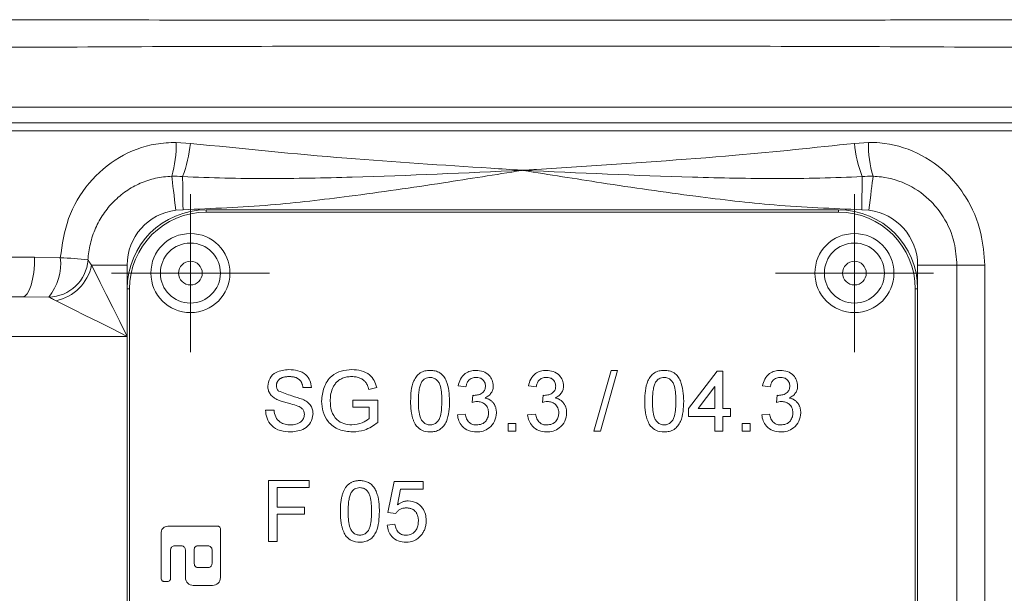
# Model space of a CAD drawing. Header units: millimetres. Extents: x -322 to 635, y -87 to 818.
# Tile 26 of 28: x 511 to 573, y 706 to 742. Entities that reach past the tile are written whole.
import ezdxf

# ---------------------------------------------------------------- set-up
doc = ezdxf.new("R2010")
doc.units = ezdxf.units.MM

# ---------------------------------------------------------------- blocks, each defined once
blk = doc.blocks.new('SW_CENTERMARKSYMBOL_8')
at = {"color": 0, "linetype": 'Continuous', "lineweight": 0}
for p, q in [((0, 2.5), (0, 5)), ((0, 0), (0, 2.5)), ((-2.5, 0), (-5, 0)), ((0, 0), (-2.5, 0)), ((0, 0), (2.5, 0)), ((0, 0), (0, -2.5)), ((2.5, 0), (5, 0)), ((0, -2.5), (0, -5))]:
    blk.add_line(p, q, dxfattribs=at)
blk = doc.blocks.new('SW_CENTERMARKSYMBOL_10')
at = {"color": 0, "linetype": 'Continuous', "lineweight": 0}
for p, q in [((0, 2.5), (0, 5)), ((0, 0), (0, 2.5)), ((-2.5, 0), (-5, 0)), ((0, 0), (-2.5, 0)), ((0, 0), (2.5, 0)), ((0, 0), (0, -2.5)), ((2.5, 0), (5, 0)), ((0, -2.5), (0, -5))]:
    blk.add_line(p, q, dxfattribs=at)

msp = doc.modelspace()

# ---------------------------------------------------------------- linework, layer by layer
at = {"color": 7, "linetype": 'Continuous', "lineweight": 15}
for p, q in [((498.521, 736.508), (586.325, 736.508)), ((586.325, 735.008), (498.521, 735.008)), ((498.741, 735.508), (586.106, 735.508)), ((520.531, 734.274), (521.424, 734.212)), ((563.422, 734.212), (564.315, 734.274)), ((520.959, 730.014), (520.503, 729.983)), ((522.423, 730.008), (562.423, 730.008)), ((522.423, 730.008), (522.423, 729.858)), ((562.423, 730.008), (562.423, 729.858)), ((564.343, 729.983), (563.888, 730.014)), ((562.423, 729.858), (522.423, 729.858)), ((498.521, 727.008), (511.572, 727.008)), ((511.572, 727.008), (513.195, 726.981)), ((515.173, 726.508), (517.423, 726.508)), ((569.91, 726.508), (567.423, 726.508)), ((571.665, 726.508), (569.91, 726.508)), ((517.423, 725.008), (517.573, 725.008)), ((517.423, 685.008), (517.423, 725.008)), ((517.573, 725.008), (517.573, 685.008)), ((567.273, 685.008), (567.273, 725.008)), ((567.273, 725.008), (567.423, 725.008)), ((567.423, 725.008), (567.423, 685.008)), ((467.423, 724.508), (510.8, 724.508)), ((512.464, 724.494), (510.8, 724.508)), ((517.423, 722.008), (467.423, 722.008)), ((546.95, 716.008), (548.036, 719.858)), ((548.444, 719.858), (547.358, 716.008)), ((548.036, 719.858), (548.444, 719.858)), ((552.923, 717.44), (554.749, 719.809)), ((554.749, 719.809), (555.094, 719.809)), ((555.094, 719.809), (555.094, 717.44)), ((529.082, 718.772), (528.539, 718.772)), ((533.214, 718.773), (532.718, 718.648)), ((538.855, 718.822), (538.362, 718.871)), ((543.298, 718.822), (542.804, 718.871)), ((554.601, 718.826), (553.532, 717.44)), ((554.601, 717.44), (554.601, 718.826)), ((558.105, 718.822), (557.612, 718.871)), ((539.245, 717.834), (539.296, 718.279)), ((543.688, 717.834), (543.739, 718.279)), ((558.495, 717.834), (558.546, 718.279)), ((531.698, 717.982), (533.278, 717.982)), ((531.698, 717.538), (531.698, 717.982)), ((532.735, 717.538), (531.698, 717.538)), ((532.735, 716.809), (532.735, 717.538)), ((533.278, 717.982), (533.278, 716.558)), ((526.17, 717.341), (526.713, 717.341)), ((538.312, 717.045), (538.806, 717.094)), ((542.755, 717.045), (543.248, 717.094)), ((552.923, 716.946), (552.923, 717.44)), ((554.601, 716.946), (552.923, 716.946)), ((553.532, 717.44), (554.601, 717.44)), ((554.601, 716.008), (554.601, 716.946)), ((555.094, 717.44), (555.588, 717.44)), ((555.588, 716.946), (555.094, 716.946)), ((555.094, 716.946), (555.094, 716.008)), ((555.588, 717.44), (555.588, 716.946)), ((557.562, 717.045), (558.056, 717.094)), ((541.521, 716.502), (542.014, 716.502)), ((541.521, 716.008), (541.521, 716.502)), ((542.014, 716.502), (542.014, 716.008)), ((556.328, 716.502), (556.822, 716.502)), ((556.328, 716.008), (556.328, 716.502)), ((556.822, 716.502), (556.822, 716.008)), ((542.014, 716.008), (541.521, 716.008)), ((547.358, 716.008), (546.95, 716.008)), ((555.094, 716.008), (554.601, 716.008)), ((556.822, 716.008), (556.328, 716.008)), ((526.367, 712.886), (528.934, 712.886)), ((526.367, 709.036), (526.367, 712.886)), ((528.934, 712.886), (528.934, 712.441)), ((533.919, 710.862), (534.314, 712.836)), ((534.314, 712.836), (536.14, 712.836)), ((536.14, 712.836), (536.14, 712.343)), ((526.91, 712.441), (526.91, 711.207)), ((528.934, 712.441), (526.91, 712.441)), ((534.718, 712.343), (534.522, 711.346)), ((536.14, 712.343), (534.718, 712.343)), ((526.91, 711.207), (528.638, 711.207)), ((528.638, 710.763), (526.91, 710.763)), ((526.91, 710.763), (526.91, 709.036)), ((528.638, 711.207), (528.638, 710.763)), ((534.413, 710.813), (533.919, 710.862)), ((523.136, 710.008), (520.073, 710.008)), ((533.87, 710.072), (534.364, 710.122)), ((519.573, 709.508), (519.573, 706.696)), ((523.323, 706.758), (523.323, 709.821)), ((520.417, 708.758), (520.855, 708.758)), ((522.542, 708.758), (521.917, 708.758)), ((526.91, 709.036), (526.367, 709.036)), ((520.167, 706.696), (520.167, 708.508)), ((521.105, 708.508), (521.105, 706.758)), ((521.667, 708.508), (521.667, 707.633)), ((522.792, 707.633), (522.792, 708.508)), ((521.917, 707.383), (522.542, 707.383)), ((519.761, 706.508), (519.979, 706.508)), ((521.605, 706.258), (522.823, 706.258))]:
    msp.add_line(p, q, dxfattribs=at)
at = {"color": 8, "linetype": 'Continuous', "lineweight": 15}
for p, q in [((517.423, 726.508), (517.423, 725.008)), ((567.423, 725.008), (567.423, 726.508)), ((569.91, 671.779), (569.91, 726.508)), ((571.665, 726.508), (571.665, 672.286))]:
    msp.add_line(p, q, dxfattribs=at)
at = {"color": 7, "linetype": 'Continuous', "lineweight": 15, "flags": 128}
for points in [[(520.243, 732.128), (520.265, 731.948), (520.291, 731.734), (520.321, 731.49), (520.353, 731.22), (520.388, 730.93), (520.425, 730.623), (520.464, 730.306), (520.503, 729.983)], [(520.929, 732.113), (520.931, 731.928), (520.935, 731.713), (520.938, 731.472), (520.942, 731.209), (520.946, 730.926), (520.95, 730.63), (520.954, 730.324), (520.959, 730.014)], [(563.918, 732.113), (563.915, 731.928), (563.912, 731.713), (563.908, 731.472), (563.905, 731.209), (563.901, 730.926), (563.896, 730.63), (563.892, 730.324), (563.888, 730.014)], [(564.603, 732.128), (564.581, 731.948), (564.555, 731.734), (564.526, 731.49), (564.493, 731.22), (564.458, 730.93), (564.421, 730.623), (564.383, 730.306), (564.343, 729.983)], [(510.8, 724.508), (510.951, 724.556), (511.096, 724.698), (511.229, 724.929), (511.346, 725.24), (511.442, 725.619), (511.513, 726.051), (511.557, 726.52), (511.572, 727.008)], [(515.173, 726.508), (515.414, 726.026), (515.725, 725.404), (516.095, 724.664), (516.512, 723.831), (516.959, 722.936), (517.423, 722.008)], [(517.423, 722.008), (516.495, 722.472), (515.6, 722.92), (514.768, 723.336), (514.028, 723.706), (513.406, 724.017), (512.923, 724.258)]]:
    msp.add_lwpolyline(points, dxfattribs=at)
at = {"color": 7, "linetype": 'Continuous', "lineweight": 15}
for centre, radius in [((521.423, 726.008), 2.5), ((563.423, 726.008), 2.5), ((521.423, 726.008), 1.9), ((563.423, 726.008), 1.9), ((521.423, 726.008), 0.75), ((563.423, 726.008), 0.75)]:
    msp.add_circle(centre, radius, dxfattribs=at)
for centre, radius, start, end in [((513.468, 734.129), 7.064, 343.54701, 1.17297), ((513.601, 734.949), 7.858, 338.84171, 354.61867), ((571.246, 734.949), 7.858, 185.38133, 201.15829), ((571.378, 734.129), 7.064, 178.82703, 196.45299), ((522.423, 725.008), 5, 90, 180), ((520.923, 726.508), 3.5, 96.89678, 180), ((562.423, 725.008), 5, 0, 90), ((563.923, 726.508), 3.5, 0, 83.10322), ((522.423, 725.008), 4.85, 90, 180), ((562.423, 725.008), 4.85, 0, 90), ((509.946, 726.585), 3.272, 320.2965, 6.9469), ((512.434, 727.012), 2.518, 270.68428, 356.11889), ((511.752, 697.618), 29.398, 83.76199, 87.18715), ((512.331, 727.101), 2.904, 281.77511, 348.22451)]:
    msp.add_arc(centre, radius, start, end, dxfattribs=at)
for points, knots in [([(498.892, 742.031), (498.945, 742.031), (498.998, 742.031), (499.105, 742.031), (499.264, 742.031), (499.637, 742.031), (500.384, 742.03), (501.885, 742.029), (503.184, 742.028), (505.796, 742.026), (507.56, 742.024), (512.907, 742.019), (516.509, 742.015), (523.787, 742.007), (527.463, 742.003), (533.032, 741.999), (534.897, 741.998), (537.709, 741.997), (538.649, 741.996), (540.534, 741.996), (541.479, 741.995), (546.207, 741.995), (549.953, 741.999), (557.374, 742.004), (561.05, 742.007), (566.511, 742.013), (568.323, 742.015), (571.928, 742.018), (573.724, 742.02), (577.289, 742.024), (579.051, 742.026), (581.663, 742.028), (582.528, 742.029), (584.249, 742.03), (585.106, 742.03), (585.954, 742.031)], [0, 0, 0, 0, 0.001953, 0.001953, 0.003906, 0.007812, 0.015625, 0.03125, 0.0625, 0.0625, 0.125, 0.125, 0.25, 0.25, 0.375, 0.375, 0.4375, 0.4375, 0.46875, 0.46875, 0.5, 0.5, 0.625, 0.625, 0.75, 0.75, 0.8125, 0.8125, 0.875, 0.875, 0.9375, 0.9375, 0.96875, 0.96875, 1, 1, 1, 1]), ([(586.325, 740.282), (584.492, 740.312), (580.826, 740.373), (573.533, 740.268), (564.357, 740.345), (553.246, 740.35), (541.999, 740.366), (530.758, 740.349), (519.663, 740.344), (510.644, 740.266), (503.634, 740.368), (500.225, 740.311), (498.521, 740.282)], [0, 0, 0, 0, 0.066774, 0.133567, 0.257132, 0.381092, 0.504657, 0.62822, 0.752177, 0.875741, 0.937879, 1, 1, 1, 1]), ([(513.195, 726.981), (513.317, 727.821), (513.564, 729.529), (514.906, 731.772), (516.841, 733.429), (518.842, 734.197), (520.098, 734.254), (520.531, 734.274)], [0, 0, 0, 0, 0.218709, 0.444338, 0.666325, 0.884811, 1, 1, 1, 1]), ([(521.424, 734.212), (524.707, 733.876), (530.981, 733.233), (538.026, 732.796), (541.737, 732.553), (542.402, 732.51), (542.423, 732.508)], [0, 0, 0, 0, 0.474056, 0.90585, 0.996981, 1, 1, 1, 1]), ([(542.423, 732.508), (542.444, 732.51), (542.479, 732.512), (542.565, 732.517), (542.841, 732.535), (543.945, 732.607), (545, 732.675), (549.206, 732.957), (555.128, 733.325), (560.923, 733.945), (563.422, 734.212)], [0, 0, 0, 0, 0.003018, 0.004841, 0.012288, 0.042075, 0.161231, 0.161694, 0.638443, 1, 1, 1, 1]), ([(564.315, 734.274), (564.554, 734.269), (565.614, 734.246), (567.465, 733.717), (569.289, 732.41), (570.661, 730.652), (571.51, 728.706), (571.617, 727.186), (571.665, 726.508)], [0, 0, 0, 0, 0.06087, 0.270713, 0.480934, 0.622206, 0.831674, 1, 1, 1, 1]), ([(520.929, 732.113), (522.713, 732.019), (524.501, 731.989), (528.082, 731.99), (529.872, 732.024), (535.248, 732.174), (538.836, 732.342), (542.423, 732.508)], [0, 0, 0, 0, 0.25, 0.25, 0.5, 0.5, 1, 1, 1, 1]), ([(542.423, 732.508), (542.403, 732.505), (540.736, 732.238), (537.088, 731.652), (531.803, 730.888), (526.317, 730.237), (522.805, 730.091), (520.959, 730.014)], [0, 0, 0, 0, 0.002888, 0.234097, 0.512545, 0.74379, 1, 1, 1, 1]), ([(563.918, 732.113), (562.133, 732.019), (560.345, 731.989), (556.765, 731.99), (554.974, 732.024), (549.599, 732.174), (546.01, 732.342), (542.423, 732.508)], [0, 0, 0, 0, 0.25, 0.25, 0.5, 0.5, 1, 1, 1, 1]), ([(563.888, 730.014), (562.042, 730.091), (558.53, 730.237), (553.044, 730.888), (547.758, 731.652), (544.11, 732.238), (542.444, 732.505), (542.423, 732.508)], [0, 0, 0, 0, 0.2562101, 0.4874553, 0.7659033, 0.9971123, 1, 1, 1, 1]), ([(520.243, 732.128), (519.899, 732.118), (519.558, 732.075), (518.889, 731.925), (518.566, 731.82), (517.944, 731.549), (517.642, 731.382), (517.078, 730.996), (516.817, 730.778), (516.336, 730.294), (516.115, 730.026), (515.731, 729.46), (515.565, 729.16), (515.287, 728.53), (515.176, 728.199), (515.017, 727.53), (514.966, 727.19), (514.946, 726.842)], [0, 0, 0, 0, 0.125, 0.125, 0.25, 0.25, 0.375, 0.375, 0.5, 0.5, 0.625, 0.625, 0.75, 0.75, 0.875, 0.875, 1, 1, 1, 1]), ([(569.91, 726.508), (569.875, 726.987), (569.798, 728.062), (569.189, 729.441), (568.205, 730.698), (566.892, 731.653), (565.554, 732.071), (564.778, 732.118), (564.603, 732.128)], [0, 0, 0, 0, 0.166722, 0.37449, 0.515057, 0.725534, 0.937904, 1, 1, 1, 1]), ([(514.946, 726.842), (514.961, 726.819), (514.99, 726.777), (515.067, 726.663), (515.115, 726.591), (515.173, 726.508)], [0, 0, 0, 0, 0.5, 0.5, 1, 1, 1, 1]), ([(512.923, 724.258), (512.814, 724.313), (512.718, 724.362), (512.558, 724.445), (512.496, 724.477), (512.464, 724.494)], [0, 0, 0, 0, 0.5, 0.5, 1, 1, 1, 1]), ([(526.318, 718.853), (526.346, 719.031), (526.403, 719.387), (526.912, 719.838), (527.373, 719.881), (527.655, 719.907)], [0, 0, 0, 0, 0.279768, 0.559381, 1, 1, 1, 1]), ([(527.676, 719.463), (527.642, 719.463), (527.576, 719.462), (527.48, 719.453), (527.391, 719.441), (527.31, 719.422), (527.235, 719.4), (527.169, 719.37), (527.109, 719.336), (527.056, 719.297), (527.011, 719.253), (526.97, 719.208), (526.937, 719.159), (526.908, 719.11), (526.888, 719.057), (526.872, 719.003), (526.863, 718.947), (526.862, 718.908), (526.861, 718.889)], [0, 0, 0, 0, 0.091514, 0.177149, 0.257117, 0.331209, 0.400397, 0.465074, 0.526081, 0.584552, 0.64051, 0.694609, 0.746513, 0.797026, 0.847355, 0.897435, 0.947647, 1, 1, 1, 1]), ([(527.655, 719.907), (527.846, 719.896), (528.226, 719.873), (528.719, 719.63), (529.02, 719.22), (529.061, 718.922), (529.082, 718.772)], [0, 0, 0, 0, 0.280843, 0.560185, 0.779862, 1, 1, 1, 1]), ([(528.539, 718.772), (528.536, 718.8), (528.529, 718.854), (528.511, 718.932), (528.489, 719.005), (528.461, 719.072), (528.428, 719.134), (528.388, 719.191), (528.344, 719.244), (528.295, 719.29), (528.239, 719.331), (528.176, 719.367), (528.108, 719.397), (528.034, 719.421), (527.953, 719.44), (527.866, 719.454), (527.773, 719.461), (527.709, 719.463), (527.676, 719.463)], [0, 0, 0, 0, 0.067141, 0.13151, 0.192639, 0.251148, 0.307587, 0.363434, 0.418097, 0.472611, 0.528168, 0.585513, 0.645327, 0.708015, 0.774483, 0.844974, 0.920421, 1, 1, 1, 1]), ([(529.724, 717.915), (529.752, 718.206), (529.81, 718.787), (530.271, 719.502), (530.957, 719.858), (531.415, 719.891), (531.644, 719.907)], [0, 0, 0, 0, 0.280337, 0.559304, 0.779313, 1, 1, 1, 1]), ([(531.634, 719.463), (531.579, 719.462), (531.473, 719.459), (531.32, 719.44), (531.178, 719.407), (531.048, 719.361), (530.93, 719.303), (530.822, 719.239), (530.727, 719.165), (530.645, 719.082), (530.574, 718.994), (530.51, 718.901), (530.455, 718.805), (530.425, 718.737), (530.41, 718.703)], [0, 0, 0, 0, 0.106836, 0.2068476, 0.3010521, 0.3904502, 0.4756203, 0.5565804, 0.6340678, 0.7091906, 0.7829181, 0.8557529, 0.9277937, 0.9999939, 0.9999939, 0.9999939, 0.9999939]), ([(532.718, 718.648), (532.704, 718.694), (532.676, 718.781), (532.627, 718.903), (532.572, 719.009), (532.512, 719.102), (532.44, 719.182), (532.356, 719.252), (532.259, 719.315), (532.15, 719.367), (532.031, 719.41), (531.904, 719.441), (531.771, 719.46), (531.681, 719.462), (531.634, 719.463)], [0, 0, 0, 0, 0.097054, 0.185397, 0.2658, 0.339071, 0.409561, 0.483149, 0.560042, 0.642306, 0.72818, 0.81614, 0.906116, 1, 1, 1, 1]), ([(531.644, 719.907), (531.842, 719.894), (532.236, 719.867), (532.75, 719.625), (533.076, 719.219), (533.168, 718.922), (533.214, 718.773)], [0, 0, 0, 0, 0.280405, 0.55992, 0.779507, 1, 1, 1, 1]), ([(535.351, 717.907), (535.366, 718.351), (535.384, 718.907), (535.71, 719.479), (535.951, 719.707), (536.258, 719.839), (536.476, 719.852), (536.585, 719.858)], [0, 0, 0, 0, 0.499143, 0.624502, 0.749591, 0.874672, 1, 1, 1, 1]), ([(536.579, 719.414), (536.466, 719.398), (536.262, 719.37), (536.127, 719.217), (536.067, 719.15)], [0, 0, 0, 0, 0.558335, 1, 1, 1, 1]), ([(537.325, 717.908), (537.322, 718.224), (537.317, 718.619), (537.163, 719.068), (537.015, 719.253), (536.816, 719.392), (536.658, 719.407), (536.579, 719.414)], [0, 0, 0, 0, 0.500383, 0.625561, 0.750531, 0.875236, 1, 1, 1, 1]), ([(536.585, 719.858), (536.694, 719.851), (536.912, 719.837), (537.218, 719.707), (537.463, 719.482), (537.769, 718.899), (537.797, 718.347), (537.819, 717.907)], [0, 0, 0, 0, 0.125393, 0.250634, 0.375695, 0.501106, 1, 1, 1, 1]), ([(538.362, 718.871), (538.4, 719.021), (538.475, 719.32), (538.766, 719.652), (539.125, 719.833), (539.367, 719.85), (539.488, 719.858)], [0, 0, 0, 0, 0.280267, 0.559526, 0.779574, 1, 1, 1, 1]), ([(539.503, 719.414), (539.412, 719.406), (539.231, 719.389), (539.018, 719.234), (538.9, 719.03), (538.87, 718.891), (538.855, 718.822)], [0, 0, 0, 0, 0.280003, 0.559134, 0.779332, 1, 1, 1, 1]), ([(539.488, 719.858), (539.641, 719.843), (539.946, 719.814), (540.316, 719.575), (540.541, 719.239), (540.569, 718.999), (540.583, 718.879)], [0, 0, 0, 0, 0.280245, 0.559917, 0.78002, 1, 1, 1, 1]), ([(540.089, 718.863), (540.08, 718.948), (540.061, 719.117), (539.898, 719.301), (539.702, 719.401), (539.569, 719.41), (539.503, 719.414)], [0, 0, 0, 0, 0.279517, 0.558762, 0.779207, 1, 1, 1, 1]), ([(542.804, 718.871), (542.842, 719.021), (542.917, 719.32), (543.208, 719.652), (543.567, 719.833), (543.809, 719.85), (543.93, 719.858)], [0, 0, 0, 0, 0.2802672, 0.5595258, 0.7795741, 1, 1, 1, 1]), ([(543.945, 719.414), (543.855, 719.406), (543.673, 719.389), (543.46, 719.234), (543.343, 719.03), (543.313, 718.891), (543.298, 718.822)], [0, 0, 0, 0, 0.280003, 0.559134, 0.779332, 1, 1, 1, 1]), ([(543.93, 719.858), (544.083, 719.843), (544.389, 719.814), (544.759, 719.575), (544.983, 719.239), (545.011, 718.999), (545.025, 718.879)], [0, 0, 0, 0, 0.280245, 0.559917, 0.78002, 1, 1, 1, 1]), ([(544.532, 718.863), (544.522, 718.948), (544.503, 719.117), (544.34, 719.301), (544.145, 719.401), (544.012, 719.41), (543.945, 719.414)], [0, 0, 0, 0, 0.279517, 0.558762, 0.779207, 1, 1, 1, 1]), ([(550.158, 717.907), (550.173, 718.351), (550.192, 718.907), (550.518, 719.479), (550.758, 719.707), (551.065, 719.839), (551.283, 719.852), (551.392, 719.858)], [0, 0, 0, 0, 0.499143, 0.624502, 0.749591, 0.874672, 1, 1, 1, 1]), ([(551.387, 719.414), (551.273, 719.398), (551.07, 719.37), (550.935, 719.217), (550.875, 719.15)], [0, 0, 0, 0, 0.558335, 1, 1, 1, 1]), ([(552.133, 717.908), (552.129, 718.224), (552.125, 718.619), (551.97, 719.068), (551.822, 719.253), (551.623, 719.392), (551.466, 719.407), (551.387, 719.414)], [0, 0, 0, 0, 0.500383, 0.625561, 0.75053, 0.875236, 1, 1, 1, 1]), ([(551.392, 719.858), (551.501, 719.851), (551.719, 719.837), (552.026, 719.707), (552.271, 719.482), (552.577, 718.899), (552.604, 718.347), (552.626, 717.907)], [0, 0, 0, 0, 0.125393, 0.250634, 0.375695, 0.501106, 1, 1, 1, 1]), ([(557.612, 718.871), (557.65, 719.021), (557.725, 719.32), (558.016, 719.652), (558.375, 719.833), (558.617, 719.85), (558.738, 719.858)], [0, 0, 0, 0, 0.280267, 0.559526, 0.779574, 1, 1, 1, 1]), ([(558.753, 719.414), (558.662, 719.406), (558.481, 719.389), (558.268, 719.234), (558.15, 719.03), (558.12, 718.891), (558.105, 718.822)], [0, 0, 0, 0, 0.280003, 0.559134, 0.779332, 1, 1, 1, 1]), ([(558.738, 719.858), (558.891, 719.843), (559.196, 719.814), (559.566, 719.575), (559.791, 719.239), (559.819, 718.999), (559.833, 718.879)], [0, 0, 0, 0, 0.280244, 0.559917, 0.78002, 1, 1, 1, 1]), ([(559.339, 718.863), (559.33, 718.948), (559.311, 719.117), (559.148, 719.301), (558.952, 719.401), (558.819, 719.41), (558.753, 719.414)], [0, 0, 0, 0, 0.2795167, 0.5587611, 0.779207, 1, 1, 1, 1]), ([(526.886, 718.021), (526.841, 718.046), (526.754, 718.093), (526.636, 718.177), (526.538, 718.272), (526.457, 718.375), (526.395, 718.485), (526.351, 718.602), (526.322, 718.725), (526.319, 718.81), (526.318, 718.853)], [0, 0, 0, 0, 0.14487, 0.279636, 0.406554, 0.527715, 0.645659, 0.76178, 0.878888, 1, 1, 1, 1]), ([(526.861, 718.889), (526.862, 718.856), (526.865, 718.791), (526.893, 718.7), (526.936, 718.617), (526.978, 718.571), (526.999, 718.549)], [0, 0, 0, 0, 0.262741, 0.509957, 0.753327, 1, 1, 1, 1]), ([(536.067, 719.15), (536.049, 719.119), (536.01, 719.055), (535.967, 718.942), (535.928, 718.813), (535.897, 718.666), (535.874, 718.502), (535.856, 718.32), (535.847, 718.12), (535.845, 717.981), (535.844, 717.908)], [0, 0, 0, 0, 0.083889, 0.177155, 0.282516, 0.399994, 0.529487, 0.6728, 0.829535, 1, 1, 1, 1]), ([(539.367, 718.273), (539.465, 718.282), (539.66, 718.299), (539.91, 718.423), (540.071, 718.631), (540.083, 718.786), (540.089, 718.863)], [0, 0, 0, 0, 0.280664, 0.560987, 0.779949, 1, 1, 1, 1]), ([(540.583, 718.879), (540.581, 718.839), (540.578, 718.761), (540.553, 718.645), (540.51, 718.536), (540.452, 718.432), (540.378, 718.336), (540.286, 718.251), (540.179, 718.176), (540.099, 718.136), (540.058, 718.116)], [0, 0, 0, 0, 0.121951, 0.240787, 0.35855, 0.479066, 0.601519, 0.727551, 0.859932, 1, 1, 1, 1]), ([(543.81, 718.273), (543.907, 718.282), (544.102, 718.299), (544.353, 718.423), (544.513, 718.631), (544.525, 718.786), (544.532, 718.863)], [0, 0, 0, 0, 0.280664, 0.560987, 0.779949, 1, 1, 1, 1]), ([(545.025, 718.879), (545.023, 718.839), (545.02, 718.761), (544.995, 718.645), (544.952, 718.536), (544.895, 718.432), (544.82, 718.336), (544.728, 718.251), (544.621, 718.176), (544.541, 718.136), (544.5, 718.116)], [0, 0, 0, 0, 0.121951, 0.240787, 0.35855, 0.479066, 0.601519, 0.727551, 0.859932, 1, 1, 1, 1]), ([(550.875, 719.15), (550.857, 719.119), (550.818, 719.055), (550.774, 718.942), (550.736, 718.813), (550.705, 718.666), (550.682, 718.502), (550.664, 718.32), (550.654, 718.12), (550.653, 717.981), (550.652, 717.908)], [0, 0, 0, 0, 0.083889, 0.177155, 0.282516, 0.399994, 0.529487, 0.6728, 0.829535, 1, 1, 1, 1]), ([(558.617, 718.273), (558.715, 718.282), (558.91, 718.299), (559.16, 718.423), (559.321, 718.631), (559.333, 718.786), (559.339, 718.863)], [0, 0, 0, 0, 0.280664, 0.560988, 0.779949, 1, 1, 1, 1]), ([(559.833, 718.879), (559.831, 718.839), (559.828, 718.761), (559.803, 718.645), (559.76, 718.536), (559.702, 718.432), (559.628, 718.336), (559.536, 718.251), (559.429, 718.176), (559.349, 718.136), (559.308, 718.116)], [0, 0, 0, 0, 0.121951, 0.240787, 0.35855, 0.479066, 0.601519, 0.727551, 0.859932, 1, 1, 1, 1]), ([(526.999, 718.549), (527.278, 718.443), (527.776, 718.253), (528.287, 718.1), (528.513, 718.032)], [0, 0, 0, 0, 0.5583818, 1, 1, 1, 1]), ([(530.41, 718.703), (530.363, 718.563), (530.279, 718.313), (530.271, 718.05), (530.267, 717.935)], [0, 0, 0, 0, 0.559756, 1, 1, 1, 1]), ([(539.296, 718.279), (539.31, 718.277), (539.333, 718.275), (539.357, 718.274), (539.367, 718.273)], [0, 0, 0, 0, 0.560011, 1, 1, 1, 1]), ([(540.058, 718.116), (540.085, 718.109), (540.139, 718.095), (540.217, 718.067), (540.291, 718.035), (540.359, 717.996), (540.424, 717.953), (540.483, 717.903), (540.539, 717.849), (540.589, 717.789), (540.634, 717.725), (540.673, 717.657), (540.707, 717.585), (540.734, 717.508), (540.754, 717.428), (540.769, 717.344), (540.779, 717.257), (540.78, 717.197), (540.78, 717.167)], [0, 0, 0, 0, 0.065804, 0.128892, 0.190547, 0.251142, 0.310574, 0.370006, 0.429613, 0.489426, 0.54953, 0.610418, 0.671236, 0.733005, 0.796784, 0.861875, 0.929917, 1, 1, 1, 1]), ([(543.739, 718.279), (543.752, 718.277), (543.775, 718.275), (543.799, 718.274), (543.81, 718.273)], [0, 0, 0, 0, 0.5600122, 1, 1, 1, 1]), ([(544.5, 718.116), (544.528, 718.109), (544.582, 718.095), (544.659, 718.067), (544.733, 718.035), (544.801, 717.996), (544.866, 717.953), (544.925, 717.903), (544.981, 717.849), (545.031, 717.789), (545.076, 717.725), (545.116, 717.657), (545.149, 717.585), (545.176, 717.508), (545.197, 717.428), (545.211, 717.344), (545.221, 717.257), (545.222, 717.197), (545.223, 717.167)], [0, 0, 0, 0, 0.065804, 0.128892, 0.190547, 0.251142, 0.310574, 0.370006, 0.429613, 0.489426, 0.54953, 0.610418, 0.671236, 0.733005, 0.796784, 0.861875, 0.929917, 1, 1, 1, 1]), ([(558.546, 718.279), (558.56, 718.277), (558.583, 718.275), (558.607, 718.274), (558.617, 718.273)], [0, 0, 0, 0, 0.56001, 1, 1, 1, 1]), ([(559.308, 718.116), (559.335, 718.109), (559.389, 718.095), (559.467, 718.067), (559.541, 718.035), (559.609, 717.996), (559.674, 717.953), (559.733, 717.903), (559.789, 717.849), (559.839, 717.789), (559.884, 717.725), (559.923, 717.657), (559.957, 717.585), (559.984, 717.508), (560.004, 717.428), (560.019, 717.344), (560.029, 717.257), (560.03, 717.197), (560.03, 717.167)], [0, 0, 0, 0, 0.065804, 0.128892, 0.190547, 0.251142, 0.310574, 0.370006, 0.429613, 0.489426, 0.54953, 0.610418, 0.671236, 0.733005, 0.796784, 0.861875, 0.929917, 1, 1, 1, 1]), ([(528.228, 717.595), (528.076, 717.644), (527.825, 717.725), (527.47, 717.814), (527.171, 717.899), (526.981, 717.98), (526.886, 718.021)], [0, 0, 0, 0, 0.339952, 0.560034, 0.780083, 1, 1, 1, 1]), ([(528.638, 717.075), (528.631, 717.141), (528.619, 717.274), (528.479, 717.477), (528.323, 717.55), (528.228, 717.595)], [0, 0, 0, 0, 0.280151, 0.559809, 1, 1, 1, 1]), ([(528.513, 718.032), (528.615, 717.98), (528.818, 717.876), (529.04, 717.641), (529.163, 717.37), (529.175, 717.191), (529.181, 717.101)], [0, 0, 0, 0, 0.280245, 0.559645, 0.779786, 1, 1, 1, 1]), ([(531.687, 715.959), (531.395, 715.987), (530.812, 716.044), (530.121, 716.542), (529.778, 717.228), (529.742, 717.686), (529.724, 717.915)], [0, 0, 0, 0, 0.280177, 0.55902, 0.779287, 1, 1, 1, 1]), ([(530.267, 717.935), (530.279, 717.716), (530.303, 717.281), (530.624, 716.731), (531.129, 716.452), (531.47, 716.419), (531.641, 716.403)], [0, 0, 0, 0, 0.280781, 0.559432, 0.779465, 1, 1, 1, 1]), ([(535.725, 716.33), (535.694, 716.374), (535.631, 716.464), (535.558, 716.619), (535.492, 716.79), (535.44, 716.979), (535.4, 717.186), (535.371, 717.41), (535.354, 717.653), (535.352, 717.82), (535.351, 717.907)], [0, 0, 0, 0, 0.097421, 0.200886, 0.311172, 0.429798, 0.55774, 0.694715, 0.84213, 1, 1, 1, 1]), ([(535.844, 717.908), (535.848, 717.594), (535.853, 717.201), (536.003, 716.751), (536.153, 716.568), (536.349, 716.427), (536.506, 716.411), (536.585, 716.403)], [0, 0, 0, 0, 0.500361, 0.625571, 0.750538, 0.875305, 1, 1, 1, 1]), ([(536.585, 716.403), (536.663, 716.411), (536.82, 716.428), (537.016, 716.568), (537.166, 716.752), (537.316, 717.201), (537.321, 717.594), (537.325, 717.908)], [0, 0, 0, 0, 0.124656, 0.249385, 0.374379, 0.499589, 1, 1, 1, 1]), ([(537.819, 717.907), (537.804, 717.463), (537.785, 716.908), (537.459, 716.336), (537.218, 716.108), (536.911, 715.978), (536.694, 715.965), (536.585, 715.959)], [0, 0, 0, 0, 0.499095, 0.624454, 0.749553, 0.874663, 1, 1, 1, 1]), ([(539.565, 717.887), (539.504, 717.882), (539.396, 717.874), (539.292, 717.847), (539.245, 717.834)], [0, 0, 0, 0, 0.559772, 1, 1, 1, 1]), ([(540.287, 717.17), (540.276, 717.277), (540.254, 717.491), (540.06, 717.732), (539.816, 717.868), (539.649, 717.881), (539.565, 717.887)], [0, 0, 0, 0, 0.279802, 0.559234, 0.779475, 1, 1, 1, 1]), ([(544.007, 717.887), (543.947, 717.882), (543.839, 717.874), (543.734, 717.847), (543.688, 717.834)], [0, 0, 0, 0, 0.559771, 1, 1, 1, 1]), ([(544.729, 717.17), (544.718, 717.277), (544.696, 717.491), (544.502, 717.732), (544.259, 717.868), (544.091, 717.881), (544.007, 717.887)], [0, 0, 0, 0, 0.279802, 0.559234, 0.779475, 1, 1, 1, 1]), ([(550.532, 716.33), (550.502, 716.374), (550.439, 716.464), (550.365, 716.619), (550.3, 716.79), (550.248, 716.979), (550.208, 717.186), (550.179, 717.41), (550.162, 717.653), (550.16, 717.82), (550.158, 717.907)], [0, 0, 0, 0, 0.097421, 0.200886, 0.311172, 0.429798, 0.55774, 0.694715, 0.84213, 1, 1, 1, 1]), ([(550.652, 717.908), (550.656, 717.594), (550.661, 717.201), (550.811, 716.751), (550.961, 716.568), (551.157, 716.427), (551.314, 716.411), (551.392, 716.403)], [0, 0, 0, 0, 0.5003609, 0.6255714, 0.7505386, 0.8753056, 1, 1, 1, 1]), ([(551.392, 716.403), (551.471, 716.411), (551.628, 716.428), (551.824, 716.568), (551.973, 716.752), (552.124, 717.201), (552.129, 717.594), (552.133, 717.908)], [0, 0, 0, 0, 0.1246565, 0.2493848, 0.3743794, 0.4995887, 1, 1, 1, 1]), ([(552.626, 717.907), (552.611, 717.463), (552.593, 716.908), (552.266, 716.336), (552.026, 716.108), (551.719, 715.978), (551.501, 715.965), (551.392, 715.959)], [0, 0, 0, 0, 0.499095, 0.624454, 0.749553, 0.874663, 1, 1, 1, 1]), ([(558.815, 717.887), (558.754, 717.882), (558.646, 717.874), (558.542, 717.847), (558.495, 717.834)], [0, 0, 0, 0, 0.559769, 1, 1, 1, 1]), ([(559.537, 717.17), (559.526, 717.277), (559.504, 717.491), (559.31, 717.732), (559.066, 717.868), (558.899, 717.881), (558.815, 717.887)], [0, 0, 0, 0, 0.279802, 0.559235, 0.779475, 1, 1, 1, 1]), ([(527.783, 715.959), (527.558, 715.97), (527.111, 715.993), (526.548, 716.315), (526.23, 716.815), (526.19, 717.165), (526.17, 717.341)], [0, 0, 0, 0, 0.280807, 0.559626, 0.779646, 1, 1, 1, 1]), ([(526.713, 717.341), (526.735, 717.194), (526.779, 716.902), (527.064, 716.581), (527.413, 716.427), (527.643, 716.411), (527.759, 716.403)], [0, 0, 0, 0, 0.2805671, 0.5586247, 0.7792014, 1, 1, 1, 1]), ([(527.759, 716.403), (527.874, 716.411), (528.104, 716.426), (528.403, 716.566), (528.599, 716.803), (528.625, 716.984), (528.638, 717.075)], [0, 0, 0, 0, 0.280784, 0.560742, 0.780442, 1, 1, 1, 1]), ([(529.181, 717.101), (529.15, 716.913), (529.088, 716.538), (528.566, 716.049), (528.08, 715.993), (527.783, 715.959)], [0, 0, 0, 0, 0.279937, 0.560095, 1, 1, 1, 1]), ([(539.51, 715.959), (539.342, 715.974), (539.007, 716.004), (538.618, 716.29), (538.378, 716.654), (538.334, 716.915), (538.312, 717.045)], [0, 0, 0, 0, 0.279898, 0.559255, 0.779467, 1, 1, 1, 1]), ([(538.806, 717.094), (538.831, 716.994), (538.88, 716.795), (539.044, 716.547), (539.285, 716.418), (539.447, 716.408), (539.528, 716.403)], [0, 0, 0, 0, 0.28088, 0.56007, 0.779619, 1, 1, 1, 1]), ([(540.78, 717.167), (540.758, 716.983), (540.713, 716.616), (540.362, 716.217), (539.942, 715.99), (539.654, 715.969), (539.51, 715.959)], [0, 0, 0, 0, 0.279431, 0.559062, 0.779356, 1, 1, 1, 1]), ([(539.528, 716.403), (539.642, 716.413), (539.87, 716.434), (540.123, 716.644), (540.266, 716.903), (540.28, 717.081), (540.287, 717.17)], [0, 0, 0, 0, 0.27989, 0.55908, 0.779371, 1, 1, 1, 1]), ([(543.952, 715.959), (543.784, 715.974), (543.449, 716.004), (543.06, 716.29), (542.821, 716.654), (542.777, 716.915), (542.755, 717.045)], [0, 0, 0, 0, 0.2798979, 0.5592548, 0.7794668, 1, 1, 1, 1]), ([(543.248, 717.094), (543.273, 716.994), (543.323, 716.795), (543.486, 716.547), (543.727, 716.418), (543.889, 716.408), (543.97, 716.403)], [0, 0, 0, 0, 0.28088, 0.56007, 0.779619, 1, 1, 1, 1]), ([(545.223, 717.167), (545.2, 716.983), (545.155, 716.616), (544.804, 716.217), (544.385, 715.99), (544.097, 715.969), (543.952, 715.959)], [0, 0, 0, 0, 0.279431, 0.559062, 0.779356, 1, 1, 1, 1]), ([(543.97, 716.403), (544.084, 716.413), (544.312, 716.434), (544.566, 716.644), (544.709, 716.903), (544.722, 717.081), (544.729, 717.17)], [0, 0, 0, 0, 0.27989, 0.55908, 0.779371, 1, 1, 1, 1]), ([(558.76, 715.959), (558.592, 715.974), (558.257, 716.004), (557.868, 716.29), (557.628, 716.654), (557.584, 716.915), (557.562, 717.045)], [0, 0, 0, 0, 0.279897, 0.559255, 0.779467, 1, 1, 1, 1]), ([(558.056, 717.094), (558.081, 716.994), (558.13, 716.795), (558.294, 716.547), (558.535, 716.418), (558.697, 716.408), (558.778, 716.403)], [0, 0, 0, 0, 0.28088, 0.56007, 0.77962, 1, 1, 1, 1]), ([(560.03, 717.167), (560.008, 716.983), (559.963, 716.616), (559.612, 716.217), (559.192, 715.99), (558.904, 715.969), (558.76, 715.959)], [0, 0, 0, 0, 0.279431, 0.559062, 0.779356, 1, 1, 1, 1]), ([(558.778, 716.403), (558.892, 716.413), (559.12, 716.434), (559.373, 716.644), (559.516, 716.903), (559.53, 717.081), (559.537, 717.17)], [0, 0, 0, 0, 0.27989, 0.559081, 0.779371, 1, 1, 1, 1]), ([(531.641, 716.403), (531.864, 716.43), (532.263, 716.477), (532.591, 716.707), (532.735, 716.809)], [0, 0, 0, 0, 0.5593844, 1, 1, 1, 1]), ([(533.278, 716.558), (533.007, 716.371), (532.524, 716.036), (531.943, 715.983), (531.687, 715.959)], [0, 0, 0, 0, 0.559897, 1, 1, 1, 1]), ([(536.585, 715.959), (536.4, 715.975), (536.069, 716.003), (535.83, 716.23), (535.725, 716.33)], [0, 0, 0, 0, 0.559713, 1, 1, 1, 1]), ([(551.392, 715.959), (551.207, 715.975), (550.876, 716.003), (550.638, 716.23), (550.532, 716.33)], [0, 0, 0, 0, 0.559713, 1, 1, 1, 1]), ([(530.908, 710.934), (530.909, 710.989), (530.91, 711.097), (530.916, 711.255), (530.927, 711.405), (530.942, 711.546), (530.961, 711.68), (530.985, 711.807), (531.012, 711.925), (531.045, 712.036), (531.081, 712.139), (531.122, 712.236), (531.168, 712.325), (531.216, 712.409), (531.27, 712.485), (531.327, 712.555), (531.389, 712.619), (531.456, 712.675), (531.526, 712.725), (531.601, 712.768), (531.681, 712.805), (531.765, 712.834), (531.853, 712.857), (531.945, 712.874), (532.042, 712.884), (532.109, 712.885), (532.142, 712.886)], [0, 0, 0, 0, 0.063106, 0.123598, 0.18095, 0.235231, 0.287063, 0.336277, 0.382622, 0.426568, 0.468161, 0.508195, 0.546568, 0.583435, 0.619186, 0.653542, 0.687322, 0.720583, 0.753387, 0.786413, 0.819528, 0.853564, 0.888323, 0.924006, 0.961355, 1, 1, 1, 1]), ([(532.142, 712.886), (532.192, 712.884), (532.289, 712.881), (532.431, 712.858), (532.565, 712.819), (532.69, 712.765), (532.804, 712.697), (532.907, 712.614), (532.996, 712.516), (533.072, 712.405), (533.137, 712.281), (533.196, 712.145), (533.248, 711.996), (533.286, 711.863), (533.313, 711.748), (533.329, 711.653), (533.344, 711.551), (533.355, 711.442), (533.366, 711.326), (533.371, 711.202), (533.375, 711.071), (533.376, 710.981), (533.376, 710.934)], [0, 0, 0, 0, 0.05672, 0.111428, 0.164271, 0.216334, 0.267283, 0.317412, 0.367322, 0.418222, 0.471412, 0.527968, 0.588059, 0.652207, 0.686415, 0.723278, 0.762621, 0.804746, 0.849458, 0.89672, 0.946894, 1, 1, 1, 1]), ([(531.625, 712.178), (531.607, 712.147), (531.568, 712.082), (531.524, 711.97), (531.486, 711.841), (531.455, 711.694), (531.432, 711.53), (531.414, 711.348), (531.404, 711.148), (531.403, 711.009), (531.402, 710.936)], [0, 0, 0, 0, 0.083889, 0.177155, 0.282516, 0.399994, 0.529487, 0.6728, 0.829535, 1, 1, 1, 1]), ([(532.137, 712.441), (532.023, 712.426), (531.82, 712.397), (531.685, 712.245), (531.625, 712.178)], [0, 0, 0, 0, 0.558335, 1, 1, 1, 1]), ([(532.883, 710.936), (532.879, 711.252), (532.875, 711.646), (532.72, 712.095), (532.572, 712.281), (532.373, 712.419), (532.216, 712.434), (532.137, 712.441)], [0, 0, 0, 0, 0.500383, 0.625561, 0.75053, 0.875236, 1, 1, 1, 1]), ([(534.522, 711.346), (534.549, 711.366), (534.602, 711.406), (534.686, 711.459), (534.77, 711.503), (534.855, 711.54), (534.942, 711.567), (535.03, 711.587), (535.119, 711.6), (535.178, 711.602), (535.208, 711.602)], [0, 0, 0, 0, 0.136725, 0.268506, 0.395517, 0.519033, 0.640508, 0.761244, 0.880111, 1, 1, 1, 1]), ([(535.208, 711.602), (535.384, 711.579), (535.737, 711.533), (536.11, 711.182), (536.311, 710.771), (536.329, 710.495), (536.338, 710.356)], [0, 0, 0, 0, 0.2791634, 0.5586938, 0.77912, 1, 1, 1, 1]), ([(531.282, 709.357), (531.252, 709.401), (531.189, 709.492), (531.115, 709.647), (531.05, 709.817), (530.998, 710.006), (530.958, 710.213), (530.929, 710.438), (530.912, 710.68), (530.91, 710.848), (530.908, 710.934)], [0, 0, 0, 0, 0.097421, 0.200886, 0.311172, 0.429798, 0.55774, 0.694715, 0.84213, 1, 1, 1, 1]), ([(531.402, 710.936), (531.406, 710.622), (531.411, 710.229), (531.561, 709.779), (531.711, 709.595), (531.907, 709.455), (532.064, 709.439), (532.142, 709.431)], [0, 0, 0, 0, 0.500359, 0.625569, 0.750536, 0.875303, 1, 1, 1, 1]), ([(532.142, 709.431), (532.221, 709.439), (532.378, 709.456), (532.574, 709.596), (532.723, 709.779), (532.874, 710.229), (532.879, 710.622), (532.883, 710.936)], [0, 0, 0, 0, 0.124659, 0.249387, 0.374381, 0.49959, 1, 1, 1, 1]), ([(533.376, 710.934), (533.361, 710.491), (533.343, 709.936), (533.017, 709.364), (532.776, 709.136), (532.469, 709.005), (532.251, 708.993), (532.142, 708.986)], [0, 0, 0, 0, 0.4990937, 0.6244619, 0.7495525, 0.8746623, 1, 1, 1, 1]), ([(535.072, 711.158), (535.033, 711.157), (534.959, 711.155), (534.853, 711.137), (534.758, 711.107), (534.672, 711.065), (534.595, 711.013), (534.526, 710.953), (534.464, 710.887), (534.43, 710.838), (534.413, 710.813)], [0, 0, 0, 0, 0.147824, 0.284471, 0.412303, 0.533701, 0.652129, 0.768718, 0.88368, 1, 1, 1, 1]), ([(535.844, 710.327), (535.844, 710.358), (535.843, 710.419), (535.833, 710.508), (535.818, 710.592), (535.797, 710.671), (535.769, 710.745), (535.736, 710.814), (535.696, 710.877), (535.65, 710.936), (535.599, 710.989), (535.54, 711.034), (535.477, 711.073), (535.407, 711.104), (535.331, 711.128), (535.25, 711.146), (535.163, 711.156), (535.102, 711.157), (535.072, 711.158)], [0, 0, 0, 0, 0.072866, 0.141887, 0.207453, 0.270438, 0.331641, 0.390108, 0.448069, 0.505503, 0.562488, 0.619084, 0.676416, 0.735452, 0.796241, 0.860406, 0.928305, 1, 1, 1, 1]), ([(520.073, 710.008), (520.016, 710.006), (519.912, 710.001), (519.769, 709.949), (519.655, 709.851), (519.583, 709.697), (519.577, 709.575), (519.573, 709.508)], [0, 0, 0, 0, 0.2100203, 0.387871, 0.5508968, 0.7540933, 1, 1, 1, 1]), ([(523.323, 709.821), (523.32, 709.849), (523.312, 709.904), (523.262, 709.965), (523.201, 710.002), (523.158, 710.006), (523.136, 710.008)], [0, 0, 0, 0, 0.283506, 0.558236, 0.775525, 1, 1, 1, 1]), ([(535.066, 708.986), (534.898, 709), (534.562, 709.028), (534.167, 709.311), (533.934, 709.681), (533.891, 709.942), (533.87, 710.072)], [0, 0, 0, 0, 0.280032, 0.559279, 0.779437, 1, 1, 1, 1]), ([(534.364, 710.122), (534.384, 710.021), (534.425, 709.821), (534.591, 709.577), (534.828, 709.447), (534.989, 709.436), (535.069, 709.431)], [0, 0, 0, 0, 0.280717, 0.559919, 0.77962, 1, 1, 1, 1]), ([(535.069, 709.431), (535.196, 709.444), (535.448, 709.469), (535.708, 709.731), (535.828, 710.032), (535.839, 710.228), (535.844, 710.327)], [0, 0, 0, 0, 0.2795183, 0.5582837, 0.7789071, 1, 1, 1, 1]), ([(536.338, 710.356), (536.337, 710.313), (536.335, 710.229), (536.321, 710.105), (536.298, 709.985), (536.265, 709.87), (536.225, 709.758), (536.173, 709.652), (536.114, 709.549), (536.067, 709.486), (536.043, 709.454)], [0.0000114, 0.0000114, 0.0000114, 0.0000114, 0.1324703, 0.2616666, 0.3875721, 0.511029, 0.6326513, 0.7546443, 0.8765147, 1, 1, 1, 1]), ([(536.043, 709.454), (535.89, 709.301), (535.617, 709.028), (535.235, 708.999), (535.066, 708.986)], [0, 0, 0, 0, 0.558445, 1, 1, 1, 1]), ([(520.167, 708.508), (520.172, 708.546), (520.181, 708.62), (520.249, 708.701), (520.33, 708.75), (520.388, 708.755), (520.417, 708.758)], [0, 0, 0, 0, 0.2866718, 0.5610252, 0.7772946, 1, 1, 1, 1]), ([(520.855, 708.758), (520.891, 708.754), (520.964, 708.744), (521.046, 708.678), (521.096, 708.596), (521.102, 708.538), (521.105, 708.508)], [0, 0, 0, 0, 0.281115, 0.554722, 0.77237, 1, 1, 1, 1]), ([(521.917, 708.758), (521.888, 708.757), (521.834, 708.755), (521.762, 708.728), (521.706, 708.679), (521.671, 708.602), (521.668, 708.541), (521.667, 708.508)], [0, 0, 0, 0, 0.215678, 0.394528, 0.556297, 0.757347, 1, 1, 1, 1]), ([(522.792, 708.508), (522.788, 708.545), (522.779, 708.618), (522.714, 708.7), (522.631, 708.75), (522.572, 708.755), (522.542, 708.758)], [0, 0, 0, 0, 0.279968, 0.551048, 0.768279, 1, 1, 1, 1]), ([(532.142, 708.986), (531.957, 709.002), (531.626, 709.031), (531.388, 709.257), (531.282, 709.357)], [0, 0, 0, 0, 0.5597157, 1, 1, 1, 1]), ([(521.667, 707.633), (521.672, 707.596), (521.682, 707.523), (521.749, 707.442), (521.83, 707.392), (521.888, 707.386), (521.917, 707.383)], [0, 0, 0, 0, 0.282132, 0.558245, 0.776405, 1, 1, 1, 1]), ([(522.542, 707.383), (522.569, 707.386), (522.62, 707.39), (522.688, 707.426), (522.743, 707.48), (522.784, 707.55), (522.789, 707.606), (522.792, 707.633)], [0, 0, 0, 0, 0.203377, 0.393056, 0.577057, 0.790162, 1, 1, 1, 1]), ([(519.573, 706.696), (519.577, 706.668), (519.584, 706.614), (519.634, 706.553), (519.695, 706.515), (519.739, 706.511), (519.761, 706.508)], [0, 0, 0, 0, 0.280491, 0.556462, 0.775069, 1, 1, 1, 1]), ([(519.979, 706.508), (520.007, 706.512), (520.062, 706.52), (520.122, 706.57), (520.16, 706.631), (520.165, 706.674), (520.167, 706.696)], [0, 0, 0, 0, 0.28129, 0.558627, 0.777495, 1, 1, 1, 1])]:
    msp.add_open_spline(points, degree=3, knots=knots, dxfattribs=at)
for points in [[(520.929, 732.113), (520.701, 732.131), (520.472, 732.136), (520.243, 732.128)], [(564.603, 732.128), (564.374, 732.136), (564.146, 732.131), (563.918, 732.113)], [(521.105, 706.758), (521.105, 706.465), (521.342, 706.258), (521.605, 706.258)], [(522.823, 706.258), (523.081, 706.258), (523.323, 706.463), (523.323, 706.758)]]:
    msp.add_open_spline(points, degree=3, dxfattribs=at)

# ---------------------------------------------------------------- block references
at = {"color": 7, "linetype": 'Continuous', "lineweight": 0}
for name, p in [('SW_CENTERMARKSYMBOL_8', (521.423, 726.008)), ('SW_CENTERMARKSYMBOL_10', (563.423, 726.008))]:
    msp.add_blockref(name, p, dxfattribs=at)

doc.saveas('drawing.dxf')
